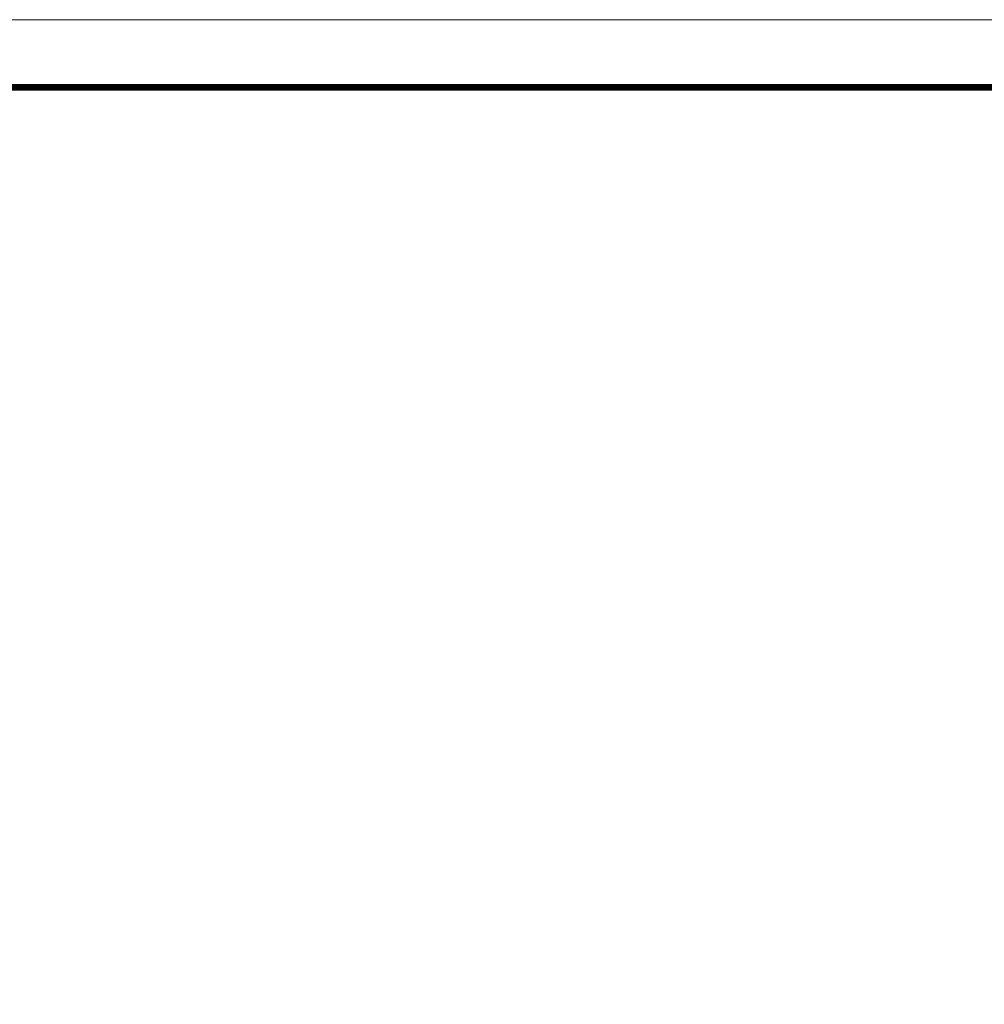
# Model space of a CAD drawing. Extents: x 4114239 to 5838486, y 780458 to 1383318.
# Tile 148 of 231: x 4347452 to 4354578, y 1245901 to 1253180. Entities that reach past the tile are written whole.
import ezdxf

# ---------------------------------------------------------------- set-up
doc = ezdxf.new("R2010")
doc.units = 0
doc.header["$MEASUREMENT"] = 0
doc.layers.add('линия40', color=7, linetype='Continuous', lineweight=5)
doc.layers.add('рамка', color=206, linetype='Continuous')

msp = doc.modelspace()

# ---------------------------------------------------------------- linework, layer by layer
at = {"layer": 'линия40', "ltscale": 3}
for p, q in [((4308800.18114939, 1253179.742460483), (4368200.18114939, 1253179.742460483)), ((4310800.18114939, 1252679.742460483), (4367650.18114939, 1252679.742460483)), ((4310850.18114939, 1252679.742460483), (4367700.18114939, 1252679.742460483))]:
    msp.add_line(p, q, dxfattribs=at)
at = {"layer": 'линия40', "ltscale": 3, "const_width": 50}
msp.add_lwpolyline([(4367700.18114939, 1211679.742460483), (4310800.18114939, 1211679.742460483), (4310800.18114939, 1252679.742460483), (4367700.18114939, 1252679.742460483)], close=True, dxfattribs=at)
at = {"layer": 'рамка'}
msp.add_line((4310750.181149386, 1252679.742460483), (4367600.181149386, 1252679.742460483), dxfattribs=at)

doc.saveas('drawing.dxf')
